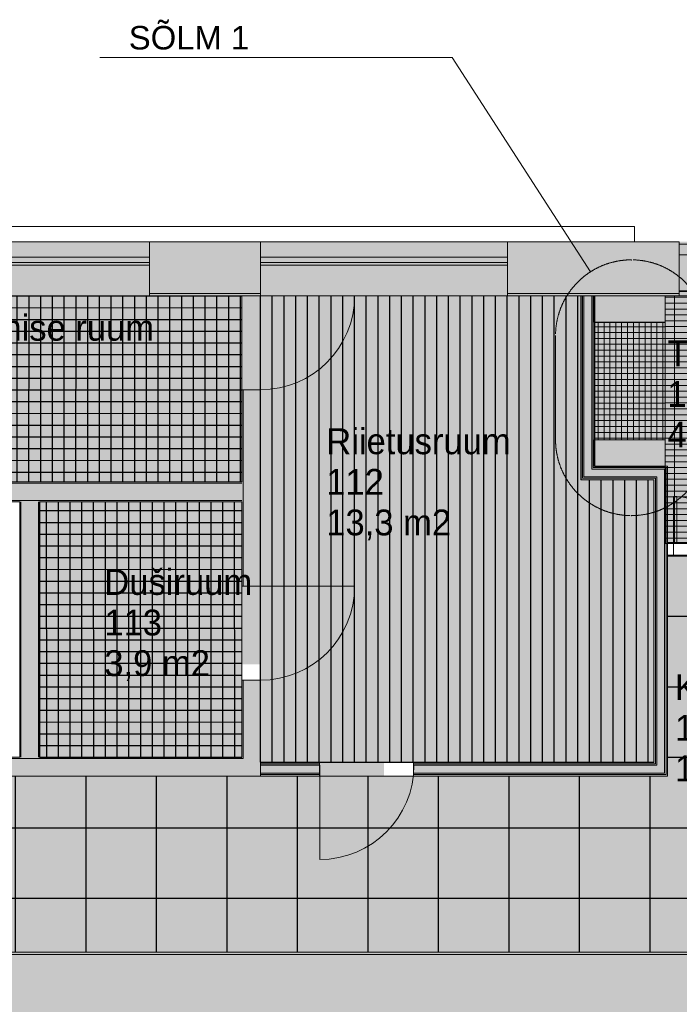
# Model space of a CAD drawing. Header units: millimetres. Extents: x -440702 to -371925, y -30725 to 14204.
# Tile 240 of 256: x -427673 to -422059, y -12770 to -4386. Entities that reach past the tile are written whole.
import ezdxf
from ezdxf.enums import TextEntityAlignment as Align

# ---------------------------------------------------------------- set-up
doc = ezdxf.new("R2010")
doc.units = ezdxf.units.MM
doc.header["$MEASUREMENT"] = 0
doc.linetypes.add('Dashed', pattern=[564.444447, 282.222223, -282.222223])
doc.linetypes.add('v1', pattern=[2800, 1000, -400, 0, -400, 1000, 0])
for name, color, linetype in [('A-AREA.IFC Model', 7, 'Continuous'), ('New_A-FLOR.IFC Model', 7, 'Continuous'), ('New_A-WALL.IFC Model', 7, 'Continuous'), ('New_I-WALL.IFC Model', 7, 'Continuous'), ('SA viimistlus_põrand', 7, 'Continuous')]:
    doc.layers.add(name, color=color, linetype=linetype)
for name, color, linetype, lineweight in [('ARCHICAD Zone Stamps_Pen_No__1', 7, 'Continuous', 13), ('New_A-13-UKS_Pen_No__1', 7, 'Continuous', 13), ('New_A-WALL.IFC Model_Pen_No__1', 7, 'Continuous', 13), ('New_ARCHICAD Doors_Pen_No__1', 7, 'Continuous', 13), ('New_ARCHICAD Windows_Pen_No__1', 7, 'Continuous', 13), ('New_I-WALL.IFC Model_Pen_No__1', 7, 'Continuous', 13), ('SA viimistlus_põrand_Pen_No__1', 7, 'Continuous', 13), ('SA viimistlus_põrand_Pen_No__101', 253, 'Continuous', 13), ('SA viimistlus_põrand_Pen_No__42', 8, 'Continuous', 25)]:
    doc.layers.add(name, color=color, linetype=linetype, lineweight=lineweight)
for name, color, linetype, lineweight, true_color in [('New_A-FLOR.IFC Model_Pen_No__89', 7, 'Continuous', 20, 0x71cebe), ('New_A-WALL.IFC Model_Pen_No__160', 7, 'Continuous', 0, 0xe8e8e8), ('New_I-WALL.IFC Model_Pen_No__160', 7, 'Continuous', 0, 0xe8e8e8), ('SA viimistlus_põrand_Pen_No__2', 7, 'Continuous', 15, 0x444444)]:
    doc.layers.add(name, color=color, linetype=linetype, lineweight=lineweight, true_color=true_color)
doc.styles.add('GENERATED_STYLE_1', font='txt')
pattern_1 = [(0, (-421708.2, -11866.9), (0, 600), []), (90, (-421708.2, -11866.9), (-600, 0), [])]

# ---------------------------------------------------------------- blocks, each defined once
blk = doc.blocks.new('Slab_2_1', base_point=(-432166.9, -6737.5))
at = {"layer": 'New_A-FLOR.IFC Model_Pen_No__89', "color": 123, "linetype": 'Continuous', "lineweight": 20, "true_color": 0x71cebe, "flags": 128}
blk.add_lwpolyline([(-432166.9, -6737.5), (-432166.9, -12327.5), (-405154.3, -12327.5), (-405154.3, -6737.5)], close=True, dxfattribs=at)
blk = doc.blocks.new('Slab_4_1', base_point=(-405155.3, -12327.5))
at = {"layer": 'New_A-FLOR.IFC Model_Pen_No__89', "color": 123, "linetype": 'Dashed', "lineweight": 20, "true_color": 0x71cebe, "flags": 128}
blk.add_lwpolyline([(-405155.3, -12327.5), (-405155.3, -6737.5), (-432166.8, -6737.5), (-432166.4, -10127.5), (-431616.9, -10127.5), (-431616.9, -12327.5)], close=True, dxfattribs=at)
blk = doc.blocks.new('Koridor_107_9_1', base_point=(-422096.4, -9909.7))
at = {"layer": 'A-AREA.IFC Model', "linetype": 'Continuous', "lineweight": 0, "true_color": 0xffffff}
for points in [[(-430491.2, -12327.5), (-427781.7, -12327.5), (-424773.7, -12327.5), (-421857.7, -12327.5), (-420660.5, -12327.5), (-420660.5, -10269.5), (-420660.5, -8953), (-422160.5, -8953), (-422160.5, -10826.2), (-425622, -10826.2), (-425623.6, -10826.2), (-425703.6, -10826.2), (-427588.8, -10826.2), (-429438.2, -10826.2), (-429438.2, -11227.5), (-430491.2, -11227.5)], [(-425473.3, -10826.2), (-424573.3, -10826.2), (-424573.3, -10710.2), (-425473.3, -10710.2)]]:
    blk.add_hatch(color=7, dxfattribs=at).paths.add_polyline_path(points)
at = {"layer": 'ARCHICAD Zone Stamps_Pen_No__1', "color": 7, "lineweight": 13, "style": 'GENERATED_STYLE_1'}
for tag, p in [('ROOM_NAME', (-422096.4, -9960)), ('ROOM_NUMBER', (-422096.4, -10305.7)), ('ROOM_AREA', (-422096.4, -10651.4))]:
    blk.add_attdef(tag, text='', height=220, dxfattribs=at).set_placement(p, align=Align.TOP_LEFT)
blk = doc.blocks.new('Pesupesemise ruum_110_12_1', base_point=(-429210.9, -6849))
at = {"layer": 'A-AREA.IFC Model', "linetype": 'Continuous', "lineweight": 0, "true_color": 0xffffff}
for points in [[(-426568.9, -6277.5), (-428668.9, -6277.5), (-428668.9, -6737.5), (-426568.9, -6737.5)], [(-429394.2, -7537.5), (-429394.2, -6737.5), (-429554.2, -6737.5), (-429554.2, -7537.5)], [(-429394.2, -6737.5), (-429394.2, -8321.5), (-425783.6, -8321.5), (-425783.6, -6737.5)], [(-425623.6, -7537.5), (-425623.6, -6737.5), (-425783.6, -6737.5), (-425783.6, -7537.5)]]:
    blk.add_hatch(color=7, dxfattribs=at).paths.add_polyline_path(points)
at = {"layer": 'ARCHICAD Zone Stamps_Pen_No__1', "color": 7, "lineweight": 13, "style": 'GENERATED_STYLE_1'}
for tag, p in [('ROOM_NAME', (-429210.9, -6899.3)), ('ROOM_NUMBER', (-429210.9, -7245)), ('ROOM_AREA', (-429210.9, -7590.7))]:
    blk.add_attdef(tag, text='', height=220, dxfattribs=at).set_placement(p, align=Align.TOP_LEFT)
blk = doc.blocks.new('Riietusruum_112_14_1', base_point=(-425064.2, -7815.5))
at = {"layer": 'A-AREA.IFC Model', "linetype": 'Continuous', "lineweight": 0, "true_color": 0xffffff}
for points in [[(-423523.5, -6277.5), (-425623.5, -6277.5), (-425623.5, -6737.5), (-423523.5, -6737.5)], [(-422896.5, -6737.5), (-425623.6, -6737.5), (-425623.6, -8406.5), (-425623.6, -10710.2), (-422276.5, -10710.2), (-422276.5, -8895), (-422276.5, -8303.5), (-422896.5, -8303.5)]]:
    blk.add_hatch(color=7, dxfattribs=at).paths.add_polyline_path(points)
at = {"layer": 'ARCHICAD Zone Stamps_Pen_No__1', "color": 7, "lineweight": 13, "style": 'GENERATED_STYLE_1'}
for tag, p in [('ROOM_NAME', (-425064.2, -7865.8)), ('ROOM_NUMBER', (-425064.2, -8211.5)), ('ROOM_AREA', (-425064.2, -8557.2))]:
    blk.add_attdef(tag, text='', height=220, dxfattribs=at).set_placement(p, align=Align.TOP_LEFT)
blk = doc.blocks.new('Duširuum_113_15_1', base_point=(-426953.1, -9013.4))
at = {"layer": 'A-AREA.IFC Model', "linetype": 'Continuous', "lineweight": 0, "true_color": 0xffffff}
for points in [[(-425783.6, -8491.5), (-427503.8, -8491.5), (-427503.8, -10666.2), (-425783.6, -10666.2)], [(-425623.6, -9874.5), (-425623.6, -9074.5), (-425783.6, -9074.5), (-425783.6, -9874.5)]]:
    blk.add_hatch(color=7, dxfattribs=at).paths.add_polyline_path(points)
at = {"layer": 'ARCHICAD Zone Stamps_Pen_No__1', "color": 7, "lineweight": 13, "style": 'GENERATED_STYLE_1'}
for tag, p in [('ROOM_NAME', (-426953.1, -9063.7)), ('ROOM_NUMBER', (-426953.1, -9409.4)), ('ROOM_AREA', (-426953.1, -9755.1))]:
    blk.add_attdef(tag, text='', height=220, dxfattribs=at).set_placement(p, align=Align.TOP_LEFT)
blk = doc.blocks.new('Tuulekoda_114_16_1', base_point=(-422160.6, -7067.1))
at = {"layer": 'A-AREA.IFC Model', "linetype": 'Continuous', "lineweight": 0, "true_color": 0xffffff}
for points in [[(-420780.5, -6277.5), (-422060.5, -6277.5), (-422060.5, -6737.5), (-420780.5, -6737.5)], [(-420660.5, -6737.5), (-422780.5, -6737.5), (-422780.5, -8187.5), (-422160.5, -8187.5), (-422160.5, -8837), (-420660.5, -8837)]]:
    blk.add_hatch(color=7, dxfattribs=at).paths.add_polyline_path(points)
at = {"layer": 'ARCHICAD Zone Stamps_Pen_No__1', "color": 7, "lineweight": 13, "style": 'GENERATED_STYLE_1'}
for tag, p in [('ROOM_NAME', (-422160.6, -7117.3)), ('ROOM_NUMBER', (-422160.6, -7463.1)), ('ROOM_AREA', (-422160.6, -7808.8))]:
    blk.add_attdef(tag, text='', height=220, dxfattribs=at).set_placement(p, align=Align.TOP_LEFT)
blk = doc.blocks.new('Slab_9_1', base_point=(-430491.4, -11227.5))
at = {"layer": 'SA viimistlus_põrand_Pen_No__42', "linetype": 'Continuous', "lineweight": 25}
h = blk.add_hatch(dxfattribs=at)
h.set_pattern_fill('Grid_60x60__2__0001', color=8, style=0, pattern_type=2)
h.set_pattern_definition(pattern_1)
h.paths.add_polyline_path([(-430491.4, -11227.5), (-430491.4, -12327.2), (-420660.6, -12327.5), (-420660.6, -8945), (-422160.6, -8945), (-422160.6, -10825.4), (-429438.5, -10827.5), (-429438.3, -11227.5)])
at = {"layer": 'SA viimistlus_põrand_Pen_No__1', "color": 7, "linetype": 'Continuous', "lineweight": 13, "flags": 128}
blk.add_lwpolyline([(-430491.4, -11227.5), (-429438.3, -11227.5), (-429438.5, -10827.5), (-422160.6, -10825.4), (-422160.6, -8945), (-420660.6, -8945), (-420660.6, -12327.5), (-430491.4, -12327.2)], close=True, dxfattribs=at)
blk = doc.blocks.new('Slab_10_1', base_point=(-422160.6, -8945))
at = {"layer": 'SA viimistlus_põrand_Pen_No__42', "linetype": 'Continuous', "lineweight": 25}
h = blk.add_hatch(dxfattribs=at)
h.set_pattern_fill('Grid_60x60__2__0001', color=8, style=0, pattern_type=2)
h.set_pattern_definition(pattern_1)
h.paths.add_polyline_path([(-422160.6, -8945), (-422160.6, -8845)])
at = {"layer": 'SA viimistlus_põrand_Pen_No__1', "color": 7, "linetype": 'Continuous', "lineweight": 13, "flags": 128}
blk.add_lwpolyline([(-422160.6, -8945), (-422160.6, -8845)], close=True, dxfattribs=at)
blk = doc.blocks.new('Slab_11_1', base_point=(-422780.6, -6962.5))
at = {"layer": 'SA viimistlus_põrand_Pen_No__42', "linetype": 'Continuous', "lineweight": 25}
h = blk.add_hatch(dxfattribs=at)
h.set_pattern_fill('Grid_60x60__2__0001', color=8, style=0, pattern_type=2)
h.set_pattern_definition([(0, (-422780.6, -6962.5), (0, 600), []), (90, (-422780.6, -6962.5), (-600, 0), [])])
h.paths.add_polyline_path([(-422780.6, -6962.5), (-422180.6, -6962.5), (-422180.6, -6737.5), (-422780.6, -6737.5)])
at = {"layer": 'SA viimistlus_põrand_Pen_No__1', "color": 7, "linetype": 'Continuous', "lineweight": 13, "flags": 128}
blk.add_lwpolyline([(-422780.6, -6962.5), (-422180.6, -6962.5), (-422180.6, -6737.5), (-422780.6, -6737.5)], close=True, dxfattribs=at)
blk = doc.blocks.new('Slab_12_1', base_point=(-422780.6, -8187.5))
at = {"layer": 'SA viimistlus_põrand_Pen_No__42', "linetype": 'Continuous', "lineweight": 25}
h = blk.add_hatch(dxfattribs=at)
h.set_pattern_fill('Grid_60x60__2__0001', color=8, style=0, pattern_type=2)
h.set_pattern_definition([(0, (-422780.6, -8187.5), (0, 600), []), (90, (-422780.6, -8187.5), (-600, 0), [])])
h.paths.add_polyline_path([(-422780.6, -8187.5), (-422180.6, -8187.5), (-422180.6, -7962.5), (-422780.6, -7962.5)])
at = {"layer": 'SA viimistlus_põrand_Pen_No__1', "color": 7, "linetype": 'Continuous', "lineweight": 13, "flags": 128}
blk.add_lwpolyline([(-422780.6, -8187.5), (-422180.6, -8187.5), (-422180.6, -7962.5), (-422780.6, -7962.5)], close=True, dxfattribs=at)
blk = doc.blocks.new('Slab_23_1', base_point=(-427503.9, -8491.3))
at = {"layer": 'SA viimistlus_põrand_Pen_No__42', "linetype": 'Continuous', "lineweight": 25}
h = blk.add_hatch(dxfattribs=at)
h.set_pattern_fill('Grid_10x10__0001', color=8, style=0, pattern_type=2)
h.set_pattern_definition([(270.0053, (-426643.67, -10666.28), (100, 0.0092), []), (0.0053, (-426643.67, -10666.28), (-0.0092, 100), [])])
h.paths.add_polyline_path([(-427503.9, -8491.3), (-427503.9, -10666.3), (-425783.4, -10666.3), (-425783.6, -8491.3)])
at = {"layer": 'SA viimistlus_põrand_Pen_No__1', "color": 7, "linetype": 'Continuous', "lineweight": 13, "flags": 128}
blk.add_lwpolyline([(-427503.9, -8491.3), (-425783.6, -8491.3), (-425783.4, -10666.3), (-427503.9, -10666.3)], close=True, dxfattribs=at)
blk = doc.blocks.new('Slab_24_1', base_point=(-429394.4, -8321.5))
at = {"layer": 'SA viimistlus_põrand_Pen_No__42', "linetype": 'Continuous', "lineweight": 25}
h = blk.add_hatch(dxfattribs=at)
h.set_pattern_fill('Grid_10x10__0001', color=8, style=0, pattern_type=2)
h.set_pattern_definition([(359.9885, (-429394.13, -6737.49), (0.02, 100), []), (89.9885, (-429394.13, -6737.49), (-100, 0.02), [])])
h.paths.add_polyline_path([(-429394.4, -8321.5), (-429394.4, -8322.2), (-425783.7, -8322.2), (-425783.7, -6737.5), (-429394.1, -6737.5)])
at = {"layer": 'SA viimistlus_põrand_Pen_No__1', "color": 7, "linetype": 'Continuous', "lineweight": 13, "flags": 128}
blk.add_lwpolyline([(-429394.4, -8321.5), (-429394.1, -6737.5), (-425783.7, -6737.5), (-425783.7, -8322.2), (-429394.4, -8322.2)], close=True, dxfattribs=at)
blk = doc.blocks.new('Slab_33_1', base_point=(-422896.6, -6737.5))
at = {"layer": 'SA viimistlus_põrand_Pen_No__42', "linetype": 'Continuous', "lineweight": 25}
h = blk.add_hatch(dxfattribs=at)
h.set_pattern_fill('laudpõrand_150__1__0001', color=8, style=0, pattern_type=2)
h.set_pattern_definition([(90, (-425623.43, -6737.49), (100, 4e-06), [])])
h.paths.add_polyline_path([(-422896.6, -6737.5), (-425623.4, -6737.5), (-425623.4, -10709.4), (-422276.6, -10709.4), (-422276.6, -8303.5), (-422896.6, -8303.5)])
at = {"layer": 'SA viimistlus_põrand_Pen_No__1', "color": 7, "linetype": 'Continuous', "lineweight": 13, "flags": 128}
blk.add_lwpolyline([(-422896.6, -6737.5), (-422896.6, -8303.5), (-422276.6, -8303.5), (-422276.6, -10709.4), (-425623.4, -10709.4), (-425623.4, -6737.5)], close=True, dxfattribs=at)
blk = doc.blocks.new('Wall_36_1', base_point=(-432166.1, -12602.5))
at = {"layer": 'New_I-WALL.IFC Model_Pen_No__160', "linetype": 'Continuous', "lineweight": 0, "true_color": 0x747474}
for points in [[(-428441.4, -12327.5), (-428441.4, -12347.5), (-421836.8, -12347.5), (-421836.8, -12327.5)], [(-421836.8, -12347.5), (-428441.4, -12347.5), (-428441.4, -12857.5), (-420896.2, -12857.5), (-420896.2, -12700.2), (-421836.8, -12700.2)]]:
    blk.add_hatch(color=8, dxfattribs=at).paths.add_polyline_path(points)
at = {"layer": 'New_I-WALL.IFC Model_Pen_No__1', "color": 7, "linetype": 'Continuous', "lineweight": 13}
blk.add_line((-428441.4, -12347.5), (-421836.8, -12347.5), dxfattribs=at)
at = {"layer": 'New_I-WALL.IFC Model_Pen_No__1', "color": 7, "linetype": 'Continuous', "lineweight": 13, "flags": 128}
blk.add_lwpolyline([(-421836.8, -12327.5), (-428441.4, -12327.5)], dxfattribs=at)
blk = doc.blocks.new('Window (Wall) 9')
at = {"layer": 'New_ARCHICAD Windows_Pen_No__1', "color": 7, "linetype": 'Continuous', "lineweight": 13}
for p, q in [((1050, -260), (-1050, -260)), ((-1050, -260), (-1050, -285)), ((-1050, -285), (-1050, -330)), ((-1050, -285), (1050, -285)), ((-1050, -330), (1050, -330)), ((1050, -285), (1050, -260)), ((1050, -330), (1050, -285))]:
    blk.add_line(p, q, dxfattribs=at)
blk = doc.blocks.new('Window (Wall) 10')
at = {"layer": 'New_ARCHICAD Windows_Pen_No__1', "color": 7, "linetype": 'Continuous', "lineweight": 13}
for p, q in [((1050, -260), (-1050, -260)), ((-1050, -260), (-1050, -285)), ((-1050, -285), (-1050, -330)), ((-1050, -285), (1050, -285)), ((-1050, -330), (1050, -330)), ((1050, -285), (1050, -260)), ((1050, -330), (1050, -285))]:
    blk.add_line(p, q, dxfattribs=at)
blk = doc.blocks.new('Door (Wall) 21')
at = {"layer": 'New_ARCHICAD Doors_Pen_No__1', "color": 7, "linetype": 'Continuous', "lineweight": 13}
for p, q in [((-57.5, 25), (-177.5, 25)), ((-177.5, 25), (-177.5, -18)), ((-152.5, 20), (-57.5, 20)), ((-152.5, -18), (-152.5, 20)), ((-57.5, 20), (-57.5, 25)), ((-640, -20), (640, -20)), ((-640, -110), (-640, -20)), ((-140, -18), (-190, -18)), ((-190, -18), (-190, -20)), ((-140, -20), (-140, -18)), ((640, -20), (640, -110)), ((640, -110), (-640, -110)), ((-177.5, -110), (-177.5, -115)), ((-177.5, -115), (-57.5, -115)), ((-57.5, -115), (-57.5, -110))]:
    blk.add_line(p, q, dxfattribs=at)
blk = doc.blocks.new('Wall_40_1', base_point=(-404954.3, -6507.5))
at = {"layer": 'New_A-WALL.IFC Model_Pen_No__160', "linetype": 'Continuous', "lineweight": 0, "true_color": 0x747474}
for points in [[(-425622.5, -6277.5), (-426567.9, -6277.5), (-426567.9, -6717.5), (-425622.5, -6717.5)], [(-422059.5, -6277.5), (-423522.5, -6277.5), (-423522.5, -6717.5), (-422059.5, -6717.5)], [(-425622.5, -6717.5), (-426567.9, -6717.5), (-426567.9, -6737.5), (-425622.5, -6737.5)], [(-422059.5, -6717.5), (-423522.5, -6717.5), (-423522.5, -6737.5), (-422059.5, -6737.5)]]:
    blk.add_hatch(color=8, dxfattribs=at).paths.add_polyline_path(points)
at = {"layer": 'New_A-WALL.IFC Model_Pen_No__1', "color": 7, "linetype": 'Continuous', "lineweight": 13}
for p, q in [((-426567.9, -6277.5), (-428667.9, -6277.5)), ((-426567.9, -6277.5), (-426567.9, -6737.5)), ((-425622.5, -6277.5), (-425622.5, -6737.5)), ((-423522.5, -6277.5), (-425622.5, -6277.5)), ((-423522.5, -6277.5), (-423522.5, -6737.5)), ((-422059.5, -6277.5), (-422059.5, -6737.5)), ((-428667.9, -6737.5), (-426567.9, -6737.5)), ((-425622.5, -6717.5), (-426567.9, -6717.5)), ((-425622.5, -6737.5), (-423522.5, -6737.5)), ((-422059.5, -6717.5), (-423522.5, -6717.5))]:
    blk.add_line(p, q, dxfattribs=at)
at = {"layer": 'New_A-WALL.IFC Model_Pen_No__1', "color": 7, "linetype": 'Continuous', "lineweight": 13, "flags": 128}
for points in [[(-425622.5, -6277.5), (-426567.9, -6277.5)], [(-422059.5, -6277.5), (-423522.5, -6277.5)], [(-426567.9, -6737.5), (-425622.5, -6737.5)], [(-423522.5, -6737.5), (-422059.5, -6737.5)]]:
    blk.add_lwpolyline(points, dxfattribs=at)
at = {"layer": 'New_ARCHICAD Doors_Pen_No__1', "color": 7, "linetype": 'Continuous', "lineweight": 13, "zscale": 1000}
blk.add_blockref('Door (Wall) 21', (-421419.5, -6277.5), dxfattribs=at)
at = {"layer": 'New_ARCHICAD Windows_Pen_No__1', "color": 7, "linetype": 'Continuous', "lineweight": 13, "zscale": 1000, "rotation": 180}
for name, p in [('Window (Wall) 10', (-427617.9, -6737.5)), ('Window (Wall) 9', (-424572.5, -6737.5))]:
    blk.add_blockref(name, p, dxfattribs=at)
blk = doc.blocks.new('Door (Wall) 38')
at = {"layer": 'New_ARCHICAD Doors_Pen_No__1', "color": 7, "linetype": 'Continuous', "lineweight": 13}
blk.add_line((400, 0), (400, 800), dxfattribs=at)
blk.add_arc((400, 0), 800, 90, 180, dxfattribs=at)
blk = doc.blocks.new('Door (Wall) 39')
at = {"layer": 'New_ARCHICAD Doors_Pen_No__1', "color": 7, "linetype": 'Continuous', "lineweight": 13}
blk.add_line((400, 0), (400, 800), dxfattribs=at)
blk.add_arc((400, 0), 800, 90, 180, dxfattribs=at)
blk = doc.blocks.new('Wall_65_1', base_point=(-425702.6, -10746.2))
at = {"layer": 'New_I-WALL.IFC Model_Pen_No__160', "linetype": 'Continuous', "lineweight": 0, "true_color": 0x747474}
for points in [[(-425772.6, -9210.5), (-425772.6, -7537.5), (-425782.6, -7537.5), (-425782.6, -9210.5)], [(-425622.6, -9210.5), (-425622.6, -7537.5), (-425772.6, -7537.5), (-425772.6, -9210.5)], [(-425772.6, -10676.2), (-425772.6, -10010.5), (-425782.6, -10010.5), (-425782.6, -10666.2)], [(-425622.6, -10826.2), (-425622.6, -10010.5), (-425772.6, -10010.5), (-425772.6, -10676.2)]]:
    blk.add_hatch(color=8, dxfattribs=at).paths.add_polyline_path(points)
at = {"layer": 'New_I-WALL.IFC Model_Pen_No__1', "color": 7, "linetype": 'Continuous', "lineweight": 13}
for p, q in [((-425622.6, -7537.5), (-425782.6, -7537.5)), ((-425772.6, -9210.5), (-425772.6, -7537.5)), ((-425622.6, -9210.5), (-425782.6, -9210.5)), ((-425622.6, -10010.5), (-425782.6, -10010.5)), ((-425772.6, -10676.2), (-425772.6, -10010.5))]:
    blk.add_line(p, q, dxfattribs=at)
at = {"layer": 'New_I-WALL.IFC Model_Pen_No__1', "color": 7, "linetype": 'Continuous', "lineweight": 13, "flags": 128}
for points in [[(-425622.6, -6737.5), (-425782.6, -6737.5)], [(-425782.6, -7537.5), (-425782.6, -8321.5)], [(-425622.6, -9210.5), (-425622.6, -7537.5)], [(-425782.6, -8491.5), (-425782.6, -9210.5)], [(-425782.6, -10010.5), (-425782.6, -10666.2)], [(-425622.6, -10826.2), (-425622.6, -10010.5)]]:
    blk.add_lwpolyline(points, dxfattribs=at)
at = {"layer": 'New_ARCHICAD Doors_Pen_No__1', "color": 7, "linetype": 'Continuous', "lineweight": 13, "xscale": -1, "zscale": 1000, "rotation": 270}
for name, p in [('Door (Wall) 39', (-425622.6, -7137.5)), ('Door (Wall) 38', (-425622.6, -9610.5))]:
    blk.add_blockref(name, p, dxfattribs=at)
blk = doc.blocks.new('Wall_66_1', base_point=(-422217.5, -10768.2))
at = {"layer": 'New_I-WALL.IFC Model_Pen_No__160', "linetype": 'Continuous', "lineweight": 0, "true_color": 0x747474}
for points in [[(-422184.5, -10801.2), (-422184.5, -8212.5), (-422250.5, -8278.5), (-422250.5, -10735.2)], [(-422172, -10813.7), (-422172, -8200), (-422184.5, -8212.5), (-422184.5, -10801.2)], [(-422159.5, -10826.2), (-422159.5, -8187.5), (-422172, -8200), (-422172, -10813.7)], [(-422263, -10722.7), (-422263, -8291), (-422275.5, -8303.5), (-422275.5, -10710.2)], [(-422250.5, -10735.2), (-422250.5, -8278.5), (-422263, -8291), (-422263, -10722.7)]]:
    blk.add_hatch(color=8, dxfattribs=at).paths.add_polyline_path(points)
at = {"layer": 'New_I-WALL.IFC Model_Pen_No__1', "color": 7, "linetype": 'Continuous', "lineweight": 13}
for p, q in [((-422184.5, -10801.2), (-422184.5, -8212.5)), ((-422172, -10813.7), (-422172, -8200)), ((-422263, -10722.7), (-422263, -8291)), ((-422250.5, -10735.2), (-422250.5, -8278.5))]:
    blk.add_line(p, q, dxfattribs=at)
at = {"layer": 'New_I-WALL.IFC Model_Pen_No__1', "color": 7, "linetype": 'Continuous', "lineweight": 13, "flags": 128}
for points in [[(-422159.5, -10826.2), (-422159.5, -8187.5)], [(-422275.5, -8303.5), (-422275.5, -10710.2)]]:
    blk.add_lwpolyline(points, dxfattribs=at)
blk = doc.blocks.new('Wall_67_1', base_point=(-429553.2, -10746.2))
at = {"layer": 'New_I-WALL.IFC Model_Pen_No__160', "linetype": 'Continuous', "lineweight": 0, "true_color": 0x747474}
for points in [[(-429553.2, -10676.2), (-425772.6, -10676.2), (-425782.6, -10666.2), (-429553.2, -10666.2)], [(-429553.2, -10826.2), (-425622.6, -10826.2), (-425772.6, -10676.2), (-429553.2, -10676.2)]]:
    blk.add_hatch(color=8, dxfattribs=at).paths.add_polyline_path(points)
at = {"layer": 'New_I-WALL.IFC Model_Pen_No__1', "color": 7, "linetype": 'Continuous', "lineweight": 13}
blk.add_line((-429553.2, -10676.2), (-425772.6, -10676.2), dxfattribs=at)
at = {"layer": 'New_I-WALL.IFC Model_Pen_No__1', "color": 7, "linetype": 'Continuous', "lineweight": 13, "flags": 128}
for points in [[(-429553.2, -10666.2), (-429553.2, -10826.2)], [(-427672.8, -10666.2), (-429393.2, -10666.2)], [(-425782.6, -10666.2), (-427502.8, -10666.2)], [(-429553.2, -10826.2), (-425622.6, -10826.2)]]:
    blk.add_lwpolyline(points, dxfattribs=at)
blk = doc.blocks.new('Wall_70_1', base_point=(-422837.5, -8245.5))
at = {"layer": 'New_I-WALL.IFC Model_Pen_No__160', "linetype": 'Continuous', "lineweight": 0, "true_color": 0x747474}
for points in [[(-422883, -8291), (-422883, -6737.5), (-422895.5, -6737.5), (-422895.5, -8303.5)], [(-422870.5, -8278.5), (-422870.5, -6737.5), (-422883, -6737.5), (-422883, -8291)], [(-422804.5, -8212.5), (-422804.5, -6737.5), (-422870.5, -6737.5), (-422870.5, -8278.5)], [(-422792, -8200), (-422792, -6737.5), (-422804.5, -6737.5), (-422804.5, -8212.5)], [(-422779.5, -8187.5), (-422779.5, -6737.5), (-422792, -6737.5), (-422792, -8200)]]:
    blk.add_hatch(color=8, dxfattribs=at).paths.add_polyline_path(points)
at = {"layer": 'New_I-WALL.IFC Model_Pen_No__1', "color": 7, "linetype": 'Continuous', "lineweight": 13}
for p, q in [((-422883, -8291), (-422883, -6737.5)), ((-422870.5, -8278.5), (-422870.5, -6737.5)), ((-422804.5, -8212.5), (-422804.5, -6737.5)), ((-422792, -8200), (-422792, -6737.5))]:
    blk.add_line(p, q, dxfattribs=at)
at = {"layer": 'New_I-WALL.IFC Model_Pen_No__1', "color": 7, "linetype": 'Continuous', "lineweight": 13, "flags": 128}
for points in [[(-422779.5, -6737.5), (-422895.5, -6737.5)], [(-422895.5, -6737.5), (-422895.5, -8303.5)], [(-422779.5, -8187.5), (-422779.5, -6737.5)]]:
    blk.add_lwpolyline(points, dxfattribs=at)
blk = doc.blocks.new('Wall_71_1', base_point=(-422837.5, -8245.5))
at = {"layer": 'New_I-WALL.IFC Model_Pen_No__160', "linetype": 'Continuous', "lineweight": 0, "true_color": 0x747474}
for points in [[(-422870.5, -8278.5), (-422250.5, -8278.5), (-422184.5, -8212.5), (-422804.5, -8212.5)], [(-422804.5, -8212.5), (-422184.5, -8212.5), (-422172, -8200), (-422792, -8200)], [(-422792, -8200), (-422172, -8200), (-422159.5, -8187.5), (-422779.5, -8187.5)], [(-422895.5, -8303.5), (-422275.5, -8303.5), (-422263, -8291), (-422883, -8291)], [(-422883, -8291), (-422263, -8291), (-422250.5, -8278.5), (-422870.5, -8278.5)]]:
    blk.add_hatch(color=8, dxfattribs=at).paths.add_polyline_path(points)
at = {"layer": 'New_I-WALL.IFC Model_Pen_No__1', "color": 7, "linetype": 'Continuous', "lineweight": 13}
for p, q in [((-422804.5, -8212.5), (-422184.5, -8212.5)), ((-422792, -8200), (-422172, -8200)), ((-422883, -8291), (-422263, -8291)), ((-422870.5, -8278.5), (-422250.5, -8278.5))]:
    blk.add_line(p, q, dxfattribs=at)
at = {"layer": 'New_I-WALL.IFC Model_Pen_No__1', "color": 7, "linetype": 'Continuous', "lineweight": 13, "flags": 128}
for points in [[(-422159.5, -8187.5), (-422779.5, -8187.5)], [(-422895.5, -8303.5), (-422275.5, -8303.5)]]:
    blk.add_lwpolyline(points, dxfattribs=at)
blk = doc.blocks.new('Wall_72_1', base_point=(-427587.8, -10746.2))
at = {"layer": 'New_I-WALL.IFC Model_Pen_No__160', "linetype": 'Continuous', "lineweight": 0, "true_color": 0x747474}
for points in [[(-427662.8, -10666.2), (-427662.8, -8491.5), (-427672.8, -8491.5), (-427672.8, -10666.2)], [(-427512.8, -10666.2), (-427512.8, -8491.5), (-427662.8, -8491.5), (-427662.8, -10666.2)], [(-427502.8, -10666.2), (-427502.8, -8491.5), (-427512.8, -8491.5), (-427512.8, -10666.2)]]:
    blk.add_hatch(color=8, dxfattribs=at).paths.add_polyline_path(points)
at = {"layer": 'New_I-WALL.IFC Model_Pen_No__1', "color": 7, "linetype": 'Continuous', "lineweight": 13}
for p, q in [((-427662.8, -10666.2), (-427662.8, -8491.5)), ((-427512.8, -10666.2), (-427512.8, -8491.5))]:
    blk.add_line(p, q, dxfattribs=at)
at = {"layer": 'New_I-WALL.IFC Model_Pen_No__1', "color": 7, "linetype": 'Continuous', "lineweight": 13, "flags": 128}
for points in [[(-427672.8, -8491.5), (-427672.8, -10666.2)], [(-427502.8, -10666.2), (-427502.8, -8491.5)]]:
    blk.add_lwpolyline(points, dxfattribs=at)
blk = doc.blocks.new('Wall_73_1', base_point=(-429473.2, -8406.5))
at = {"layer": 'New_I-WALL.IFC Model_Pen_No__160', "linetype": 'Continuous', "lineweight": 0, "true_color": 0x747474}
for points in [[(-429393.2, -8331.5), (-425782.6, -8331.5), (-425782.6, -8321.5), (-429393.2, -8321.5)], [(-429393.2, -8481.5), (-425782.6, -8481.5), (-425782.6, -8331.5), (-429393.2, -8331.5)], [(-429393.2, -8491.5), (-425782.6, -8491.5), (-425782.6, -8481.5), (-429393.2, -8481.5)]]:
    blk.add_hatch(color=8, dxfattribs=at).paths.add_polyline_path(points)
at = {"layer": 'New_I-WALL.IFC Model_Pen_No__1', "color": 7, "linetype": 'Continuous', "lineweight": 13}
for p, q in [((-429393.2, -8331.5), (-425782.6, -8331.5)), ((-429393.2, -8481.5), (-425782.6, -8481.5))]:
    blk.add_line(p, q, dxfattribs=at)
at = {"layer": 'New_I-WALL.IFC Model_Pen_No__1', "color": 7, "linetype": 'Continuous', "lineweight": 13, "flags": 128}
for points in [[(-425782.6, -8321.5), (-429393.2, -8321.5)], [(-429393.2, -8491.5), (-427672.8, -8491.5)], [(-427502.8, -8491.5), (-425782.6, -8491.5)]]:
    blk.add_lwpolyline(points, dxfattribs=at)
blk = doc.blocks.new('Simple Door Opening_2')
at = {"layer": 'New_ARCHICAD Doors_Pen_No__1', "color": 7, "linetype": 'Continuous', "lineweight": 13}
for p, q in [((-400, -12.5), (-400, 0)), ((400, -12.5), (400, 0)), ((-400, -25), (-400, -12.5)), ((-400, -91), (-400, -25)), ((400, -25), (400, -12.5)), ((400, -91), (400, -25)), ((-400, -103.5), (-400, -91)), ((-400, -116), (-400, -103.5)), ((400, -103.5), (400, -91)), ((400, -116), (400, -103.5))]:
    blk.add_line(p, q, dxfattribs=at)
blk = doc.blocks.new('Wall_87_1', base_point=(-425622.6, -10768.2))
at = {"layer": 'New_I-WALL.IFC Model_Pen_No__160', "linetype": 'Continuous', "lineweight": 0, "true_color": 0x747474}
for points in [[(-425122.3, -10710.2), (-425622.6, -10710.2), (-425622.6, -10722.7), (-425122.3, -10722.7)], [(-425622.6, -10735.2), (-425122.3, -10735.2), (-425122.3, -10722.7), (-425622.6, -10722.7)], [(-422275.5, -10710.2), (-424322.3, -10710.2), (-424322.3, -10722.7), (-422263, -10722.7)], [(-424322.3, -10735.2), (-422250.5, -10735.2), (-422263, -10722.7), (-424322.3, -10722.7)], [(-425622.6, -10801.2), (-425122.3, -10801.2), (-425122.3, -10735.2), (-425622.6, -10735.2)], [(-425622.6, -10813.7), (-425122.3, -10813.7), (-425122.3, -10801.2), (-425622.6, -10801.2)], [(-425122.3, -10813.7), (-425622.6, -10813.7), (-425622.6, -10826.2), (-425122.3, -10826.2)], [(-424322.3, -10801.2), (-422184.5, -10801.2), (-422250.5, -10735.2), (-424322.3, -10735.2)], [(-424322.3, -10813.7), (-422172, -10813.7), (-422184.5, -10801.2), (-424322.3, -10801.2)], [(-424322.3, -10813.7), (-424322.3, -10826.2), (-422159.5, -10826.2), (-422172, -10813.7)]]:
    blk.add_hatch(color=8, dxfattribs=at).paths.add_polyline_path(points)
at = {"layer": 'New_I-WALL.IFC Model_Pen_No__1', "color": 7, "linetype": 'Continuous', "lineweight": 13}
for p, q in [((-425622.6, -10722.7), (-425122.3, -10722.7)), ((-425122.3, -10722.7), (-425122.3, -10710.2)), ((-425122.3, -10735.2), (-425122.3, -10722.7)), ((-424322.3, -10722.7), (-424322.3, -10710.2)), ((-424322.3, -10722.7), (-422263, -10722.7)), ((-424322.3, -10735.2), (-424322.3, -10722.7)), ((-425622.6, -10735.2), (-425122.3, -10735.2)), ((-425622.6, -10801.2), (-425122.3, -10801.2)), ((-425622.6, -10813.7), (-425122.3, -10813.7)), ((-425122.3, -10801.2), (-425122.3, -10735.2)), ((-425122.3, -10813.7), (-425122.3, -10801.2)), ((-425122.3, -10826.2), (-425122.3, -10813.7)), ((-424322.3, -10735.2), (-422250.5, -10735.2)), ((-424322.3, -10801.2), (-424322.3, -10735.2)), ((-424322.3, -10801.2), (-422184.5, -10801.2)), ((-424322.3, -10813.7), (-424322.3, -10801.2)), ((-424322.3, -10813.7), (-422172, -10813.7)), ((-424322.3, -10826.2), (-424322.3, -10813.7))]:
    blk.add_line(p, q, dxfattribs=at)
at = {"layer": 'New_I-WALL.IFC Model_Pen_No__1', "color": 7, "linetype": 'Continuous', "lineweight": 13, "flags": 128}
for points in [[(-425122.3, -10710.2), (-425622.6, -10710.2)], [(-425622.6, -10710.2), (-425622.6, -10826.2)], [(-422275.5, -10710.2), (-424322.3, -10710.2)], [(-425622.6, -10826.2), (-425122.3, -10826.2)], [(-424322.3, -10826.2), (-422159.5, -10826.2)]]:
    blk.add_lwpolyline(points, dxfattribs=at)
at = {"layer": 'New_ARCHICAD Doors_Pen_No__1', "color": 7, "linetype": 'Continuous', "lineweight": 13, "xscale": -1, "zscale": 1000}
blk.add_blockref('Simple Door Opening_2', (-424722.3, -10710.2), dxfattribs=at)
blk = doc.blocks.new('Wall 1')
at = {"layer": 'New_A-WALL.IFC Model_Pen_No__1', "color": 7, "linetype": 'Continuous', "lineweight": 13}
for p, q in [((14817.9, 12870.1), (5220.5, 12870.1)), ((14817.9, 12740.1), (14817.9, 12870.1)), ((5090.5, 12740.1), (14817.9, 12740.1))]:
    blk.add_line(p, q, dxfattribs=at)
blk = doc.blocks.new('Detail_1_1', base_point=(-422466.9, -7584.6))
at = {"layer": 'SA viimistlus_põrand_Pen_No__1', "color": 7, "linetype": 'Continuous', "lineweight": 13}
for p, q in [((-426991.8, -4707.4), (-425491.8, -4707.4)), ((-423991.8, -4707.4), (-425491.8, -4707.4)), ((-423991.8, -4707.4), (-422816.3, -6533.7))]:
    blk.add_line(p, q, dxfattribs=at)
at = {"layer": 'SA viimistlus_põrand_Pen_No__2', "color": 250, "linetype": 'v1', "lineweight": 15, "true_color": 0x444444}
for p, q in [((-423112.5, -7076.5), (-423112.5, -7963.2)), ((-421821.4, -7963.2), (-421821.4, -7076.5))]:
    blk.add_line(p, q, dxfattribs=at)
for centre, start, end in [((-422466.9, -7076.5), 90, 180), ((-422466.9, -7076.5), 0, 90), ((-422466.9, -7963.2), 180, 270), ((-422466.9, -7963.2), 270, 0)]:
    blk.add_arc(centre, 645.6, start, end, dxfattribs=at)
for p in [(-422466.9, -6431), (-422466.9, -8608.8)]:
    blk.add_point(p, dxfattribs=at)
at = {"layer": 'SA viimistlus_põrand_Pen_No__1', "color": 7, "lineweight": 13, "char_height": 200, "style": 'GENERATED_STYLE_1'}
for s, insert, attachment_point in [('\\A1;{\\pql;\\fArial|b0|i0|c0|p34;SÕLM 1}', (-426744.7, -4642.2), 7), ('\\A1;{\\pql;\\fArial|b0|i0|c0|p34;}', (-426241.8, -4707.4), 1)]:
    blk.add_mtext(s, dxfattribs=dict(at, insert=insert, attachment_point=attachment_point))

msp = doc.modelspace()

# ---------------------------------------------------------------- hatches: boundary and pattern name
at = {"layer": 'SA viimistlus_põrand_Pen_No__1', "linetype": 'Continuous', "lineweight": 13}
h = msp.add_hatch(dxfattribs=at)
h.set_pattern_fill('Brick___Stack_Bond_0001', style=0, pattern_type=2)
h.set_pattern_definition([(0, (0, 0), (0, 50), []), (90, (0, 0), (-225, 0), [])])
h.paths.add_polyline_path([(-420660.6, -8845), (-420660.6, -6737.5), (-420780.6, -6737.5), (-420780.6, -6695.2), (-422060.6, -6695.2), (-422060.6, -6737.5), (-422180.6, -6737.5), (-422180.6, -8845)])
at = {"layer": 'SA viimistlus_põrand_Pen_No__101', "linetype": 'Continuous', "lineweight": 13}
h = msp.add_hatch(dxfattribs=at)
h.set_pattern_fill('Grid_3x3_0001', color=253, style=0, pattern_type=2)
h.set_pattern_definition([(0, (0, 0), (0, 50), []), (90, (0, 0), (-50, 0), [])])
h.paths.add_polyline_path([(-422180.6, -7962.5), (-422180.6, -6962.5), (-422780.6, -6962.5), (-422780.6, -7962.5)])

# ---------------------------------------------------------------- linework, layer by layer
at = {"layer": 'A-AREA.IFC Model', "color": 7, "linetype": 'Continuous', "lineweight": 0, "true_color": 0xffffff, "flags": 128}
for points in [[(-429394.2, -6737.5), (-429394.2, -8321.5), (-425783.6, -8321.5), (-425783.6, -6737.5)], [(-422896.5, -6737.5), (-425623.6, -6737.5), (-425623.6, -8406.5), (-425623.6, -10710.2), (-422276.5, -10710.2), (-422276.5, -8895), (-422276.5, -8303.5), (-422896.5, -8303.5)], [(-420660.5, -6737.5), (-422780.5, -6737.5), (-422780.5, -8187.5), (-422160.5, -8187.5), (-422160.5, -8837), (-420660.5, -8837)], [(-425783.6, -8491.5), (-427503.8, -8491.5), (-427503.8, -10666.2), (-425783.6, -10666.2)], [(-430491.2, -12327.5), (-427781.7, -12327.5), (-424773.7, -12327.5), (-421857.7, -12327.5), (-420660.5, -12327.5), (-420660.5, -10269.5), (-420660.5, -8953), (-422160.5, -8953), (-422160.5, -10826.2), (-425622, -10826.2), (-425623.6, -10826.2), (-425703.6, -10826.2), (-427588.8, -10826.2), (-429438.2, -10826.2), (-429438.2, -11227.5), (-430491.2, -11227.5)]]:
    msp.add_lwpolyline(points, close=True, dxfattribs=at)
at = {"layer": 'New_A-13-UKS_Pen_No__1', "color": 7, "linetype": 'Continuous', "lineweight": 13}
for points in [[(-422109.5, -8845), (-422079.5, -8845), (-422079.4, -8445), (-422109.4, -8445)], [(-422159.5, -8845), (-422109.5, -8845), (-422109.5, -8945), (-422159.5, -8945)]]:
    msp.add_lwpolyline(points, close=True, dxfattribs=at)
msp.add_arc((-422106.4, -8893.8), 449.6, 6.22715, 86.56065, dxfattribs=at)
at = {"layer": 'New_I-WALL.IFC Model_Pen_No__1', "color": 7, "linetype": 'Continuous', "lineweight": 13}
msp.add_line((-425120.1, -10735.2), (-425120.1, -11537.6), dxfattribs=at)
msp.add_arc((-425120.1, -10735.2), 802.4, 270, 0, dxfattribs=at)
at = {"layer": 'SA viimistlus_põrand_Pen_No__2', "color": 250, "linetype": 'Continuous', "lineweight": 15, "true_color": 0x444444, "flags": 128}
for points in [[(-420660.6, -8845), (-420660.6, -6737.5), (-420780.6, -6737.5), (-420780.6, -6695.2), (-422060.6, -6695.2), (-422060.6, -6737.5), (-422180.6, -6737.5), (-422180.6, -8845)], [(-422180.6, -7962.5), (-422180.6, -6962.5), (-422780.6, -6962.5), (-422780.6, -7962.5)]]:
    msp.add_lwpolyline(points, close=True, dxfattribs=at)

# ---------------------------------------------------------------- block references
at = {"layer": 'A-AREA.IFC Model', "color": 7, "linetype": 'Continuous', "lineweight": 13}
for name, p, values in [('Pesupesemise ruum_110_12_1', (-429210.9, -6849), {'ROOM_NAME': 'Pesupesemise ruum', 'ROOM_NUMBER': '110', 'ROOM_AREA': '6,9 m2'}), ('Riietusruum_112_14_1', (-425064.2, -7815.5), {'ROOM_NAME': 'Riietusruum', 'ROOM_NUMBER': '112', 'ROOM_AREA': '13,3 m2'}), ('Tuulekoda_114_16_1', (-422160.6, -7067.1), {'ROOM_NAME': 'Tuulekoda', 'ROOM_NUMBER': '114', 'ROOM_AREA': '4,6 m2'}), ('Duširuum_113_15_1', (-426953.1, -9013.4), {'ROOM_NAME': 'Duširuum', 'ROOM_NUMBER': '113', 'ROOM_AREA': '3,9 m2'}), ('Koridor_107_9_1', (-422096.4, -9909.7), {'ROOM_NAME': 'Koridor', 'ROOM_NUMBER': '107', 'ROOM_AREA': '18,4 m2'})]:
    msp.add_blockref(name, p, dxfattribs=at).add_auto_attribs(values)
at = {"layer": 'New_A-FLOR.IFC Model', "color": 123, "linetype": 'Continuous', "lineweight": 20, "true_color": 0x71cebe}
for name, p in [('Slab_2_1', (-432166.9, -6737.5)), ('Slab_4_1', (-405155.3, -12327.5))]:
    msp.add_blockref(name, p, dxfattribs=at)
at = {"layer": 'New_A-WALL.IFC Model', "color": 7, "lineweight": 35}
msp.add_blockref('Wall_40_1', (-404954.3, -6507.5), dxfattribs=at)
at = {"layer": 'New_A-WALL.IFC Model_Pen_No__1', "color": 7, "linetype": 'Continuous', "lineweight": 13, "zscale": 1000}
msp.add_blockref('Wall 1', (-437257.3, -19017.6), dxfattribs=at)
at = {"layer": 'New_I-WALL.IFC Model', "color": 7, "lineweight": 35}
for name, p in [('Wall_65_1', (-425702.6, -10746.2)), ('Wall_70_1', (-422837.5, -8245.5)), ('Wall_71_1', (-422837.5, -8245.5)), ('Wall_66_1', (-422217.5, -10768.2)), ('Wall_73_1', (-429473.2, -8406.5)), ('Wall_72_1', (-427587.8, -10746.2)), ('Wall_67_1', (-429553.2, -10746.2)), ('Wall_87_1', (-425622.6, -10768.2)), ('Wall_36_1', (-432166.1, -12602.5))]:
    msp.add_blockref(name, p, dxfattribs=at)
at = {"layer": 'SA viimistlus_põrand', "color": 250, "linetype": 'Continuous', "lineweight": 15, "true_color": 0x444444}
msp.add_blockref('Detail_1_1', (-422466.9, -7584.6), dxfattribs=at)
at = {"layer": 'SA viimistlus_põrand', "color": 7, "linetype": 'Continuous', "lineweight": 13}
for name, p in [('Slab_24_1', (-429394.4, -8321.5)), ('Slab_33_1', (-422896.6, -6737.5)), ('Slab_11_1', (-422780.6, -6962.5)), ('Slab_12_1', (-422780.6, -8187.5)), ('Slab_23_1', (-427503.9, -8491.3)), ('Slab_10_1', (-422160.6, -8945)), ('Slab_9_1', (-430491.4, -11227.5))]:
    msp.add_blockref(name, p, dxfattribs=at)

doc.saveas('drawing.dxf')
